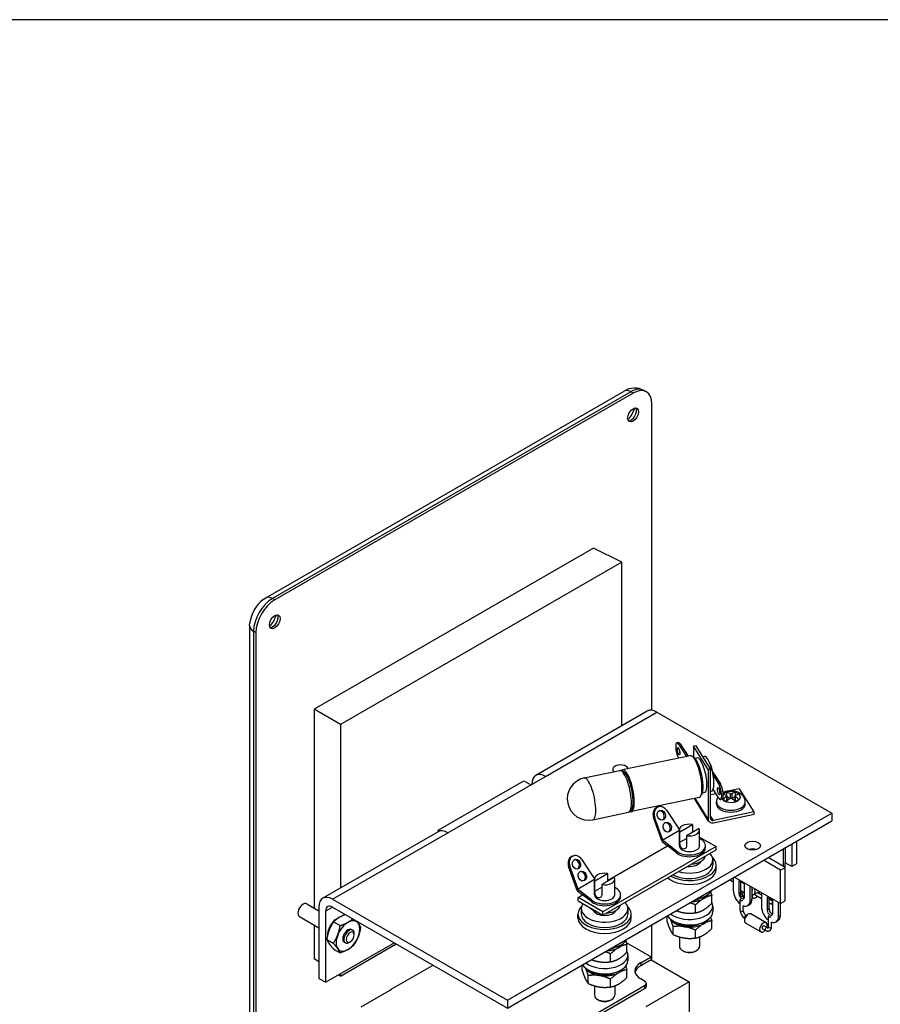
# Model space of a CAD drawing. Header units: inches. Extents: x 0 to 16.6, y 0 to 10.6.
# Tile 15 of 20: x 8.7 to 12.6, y 6.1 to 10.6. Entities that reach past the tile are written whole.
import ezdxf

# ---------------------------------------------------------------- set-up
doc = ezdxf.new("R2010")
doc.units = ezdxf.units.IN
doc.header["$LTSCALE"] = 0.5
doc.header["$MEASUREMENT"] = 0
doc.layers.add('AM_VIS', color=7, linetype='CONTINUOUS', lineweight=30)
doc.layers.add('FORMAT', color=112, linetype='CONTINUOUS')
doc.layers.add('WORK', color=253, linetype='CONTINUOUS')

# ---------------------------------------------------------------- blocks, each defined once
blk = doc.blocks.new('A$C235B51C9')
at = {"layer": 'AM_VIS', "color": 203}
for p, q in [((19.1398, 16.8912), (19.1177, 16.904)), ((15.5715, 14.9586), (18.9302, 16.8978)), ((18.9927, 16.8916), (15.634, 14.9524)), ((19.0148, 16.8789), (15.6561, 14.9397)), ((19.0148, 16.8789), (18.9927, 16.8916)), ((19.1916, 13.9047), (19.1916, 16.7768)), ((15.5464, 14.9423), (15.5714, 14.9588)), ((15.6561, 14.9397), (15.634, 14.9524)), ((15.4204, 14.6973), (15.4222, 14.7272)), ((15.4206, 2.8581), (15.4206, 14.6973)), ((15.4793, 14.6335), (15.4572, 14.6463)), ((15.4572, 14.6463), (15.4572, 2.8071)), ((15.4793, 14.6335), (15.4793, 2.7943)), ((15.9558, 12.0907), (16.0697, 12.0249)), ((15.8868, 11.9712), (16.0697, 11.8655)), ((16.3765, 11.8478), (16.3871, 11.8416)), ((19.1916, 11.5602), (19.1916, 11.8938)), ((16.3632, 11.7317), (16.3526, 11.7255)), ((16.4014, 11.7978), (16.4014, 11.81)), ((16.3075, 11.7282), (16.3181, 11.7221)), ((16.7486, 11.2879), (17.1407, 11.5143)), ((16.7486, 11.2859), (16.7486, 11.2879))]:
    blk.add_line(p, q, dxfattribs=at)
at = {"layer": 'AM_VIS', "color": 31}
for p, q in [((18.6454, 15.4261), (16.0257, 13.9136)), ((18.9088, 15.2945), (18.6454, 15.4261)), ((18.9088, 15.2945), (16.2713, 13.7718)), ((18.9088, 13.7592), (18.9088, 15.2945)), ((16.0257, 13.9136), (16.0257, 12.0503)), ((16.2713, 13.7718), (16.0257, 13.9136)), ((16.2713, 13.7718), (16.2713, 12.2364)), ((17.1888, 12.7787), (17.9914, 13.2421)), ((17.9914, 13.2421), (18.055, 13.2053)), ((17.1888, 12.7661), (17.1888, 12.7787)), ((17.1888, 12.7787), (17.2018, 12.7712)), ((16.0257, 11.891), (16.0257, 11.5745)), ((16.2713, 11.4121), (16.7945, 11.7142)), ((18.9512, 11.7276), (19.1835, 11.5935)), ((16.0697, 11.5453), (16.0257, 11.5745)), ((19.0863, 11.5373), (19.1835, 11.5935)), ((19.1835, 11.5649), (19.0863, 11.5088)), ((19.1835, 11.5935), (19.1835, 11.5649)), ((19.1835, 11.5649), (19.5406, 11.3587)), ((19.0863, 11.5373), (19.0863, 11.5088)), ((16.2713, 11.4121), (16.2548, 11.423)), ((16.2713, 11.4325), (16.2713, 11.4121)), ((19.1234, 11.3628), (19.0863, 11.3842)), ((16.4647, 11.1219), (16.7522, 11.288)), ((16.7522, 11.288), (16.7505, 11.289)), ((17.886, 10.6076), (19.1234, 11.322)), ((19.1234, 11.2934), (17.886, 10.579)), ((19.1234, 11.322), (19.1234, 11.2934)), ((19.5406, 11.3587), (19.134, 11.124)), ((19.138, 11.3424), (19.138, 11.3138)), ((19.5406, 11.3587), (19.5406, 10.994))]:
    blk.add_line(p, q, dxfattribs=at)
at = {"layer": 'AM_VIS', "color": 52}
for p, q in [((19.1476, 13.897), (18.1028, 13.2938)), ((18.1928, 13.2849), (19.2376, 13.8881)), ((19.2376, 13.8881), (20.8781, 12.941)), ((17.2771, 12.7562), (18.1928, 13.2849)), ((17.8375, 11.1855), (20.8781, 12.941)), ((20.8781, 12.941), (20.8781, 12.8675)), ((17.8375, 11.112), (20.8781, 12.8675)), ((17.1871, 12.7651), (16.107, 12.1415)), ((16.197, 12.1326), (17.2771, 12.7562)), ((16.197, 12.1326), (17.8375, 11.1855)), ((16.0697, 12.0591), (16.0697, 11.3896)), ((16.1334, 12.0224), (16.197, 12.0591)), ((16.1334, 11.3529), (16.1334, 12.0224)), ((16.197, 12.0591), (17.8375, 11.112)), ((16.7769, 11.7244), (16.1334, 11.3529)), ((16.0697, 11.3896), (16.1334, 11.3529)), ((17.8375, 11.1855), (17.8375, 11.112))]:
    blk.add_line(p, q, dxfattribs=at)
at = {"layer": 'AM_VIS', "color": 113}
for p, q in [((19.4408, 13.6029), (19.4258, 13.5998)), ((19.4573, 13.59), (19.4422, 13.5868)), ((19.4422, 13.5868), (19.5153, 13.4709)), ((19.4573, 13.59), (19.5303, 13.4741)), ((19.6051, 13.5716), (19.5817, 13.5667)), ((19.7185, 13.3497), (19.5817, 13.5667)), ((19.5817, 13.5667), (19.5817, 13.4664)), ((19.742, 13.3546), (19.6051, 13.5716)), ((19.5516, 13.4785), (18.9173, 13.3453)), ((19.4426, 13.4556), (19.4422, 13.4562)), ((19.6158, 13.4578), (19.5966, 13.4538)), ((19.6816, 13.4716), (19.6697, 13.4691)), ((19.742, 13.3546), (19.7185, 13.3497)), ((19.7185, 13.3497), (19.7185, 12.8843)), ((19.742, 12.8892), (19.742, 13.3546)), ((19.7637, 13.3251), (19.76, 13.3244)), ((19.7637, 13.3251), (19.8335, 13.2145)), ((19.7658, 13.2948), (19.8184, 13.2113)), ((19.8335, 13.2145), (19.8184, 13.2113)), ((19.6843, 13.1319), (19.665, 13.1279)), ((19.7501, 13.1457), (19.742, 13.144)), ((19.7929, 13.1212), (19.742, 13.1105)), ((19.8184, 13.0807), (19.7658, 13.1642)), ((19.8304, 13.129), (19.8294, 13.1288)), ((19.8713, 13.1376), (19.8586, 13.135)), ((20.0139, 13.1676), (19.918, 13.1475)), ((20.1507, 12.9506), (20.0139, 13.1676)), ((19.6339, 13.0871), (18.9996, 12.9538)), ((19.7236, 12.8658), (19.5899, 13.0779)), ((19.7185, 12.8843), (19.5956, 13.0791)), ((19.8499, 13.0708), (19.8349, 13.0677)), ((20.1507, 12.9506), (19.7701, 12.8706)), ((19.7701, 12.8502), (20.1507, 12.9302)), ((20.1507, 12.9302), (20.1507, 12.9506)), ((19.7701, 12.8706), (19.742, 12.9153)), ((19.7421, 12.2009), (19.753, 12.1675)), ((19.7529, 12.0935), (19.7529, 12.1675)), ((19.5998, 12.0051), (19.5998, 12.0791)), ((19.3346, 11.9218), (19.3346, 11.9764)), ((19.7421, 11.9645), (19.753, 11.9311)), ((19.7529, 11.8571), (19.7529, 11.9311)), ((19.3907, 11.8011), (19.3907, 11.8751)), ((19.5998, 11.7687), (19.5998, 11.8427)), ((18.9466, 11.7416), (18.9575, 11.7082)), ((18.9574, 11.6342), (18.9574, 11.7082)), ((18.8043, 11.5458), (18.8043, 11.6198)), ((18.5391, 11.4625), (18.5391, 11.5171)), ((18.9466, 11.5052), (18.9575, 11.4718)), ((18.9574, 11.3978), (18.9574, 11.4718)), ((18.5952, 11.3418), (18.5952, 11.4158)), ((18.8043, 11.3095), (18.8043, 11.3834))]:
    blk.add_line(p, q, dxfattribs=at)
at = {"layer": 'AM_VIS', "color": 222}
for p, q in [((18.5566, 13.2695), (18.8902, 13.3396)), ((18.6389, 12.878), (18.9725, 12.9481))]:
    blk.add_line(p, q, dxfattribs=at)
at = {"layer": 'AM_VIS', "color": 63}
for p, q in [((19.8908, 13.1357), (19.8908, 13.104)), ((19.9238, 13.1226), (19.9238, 13.0756)), ((19.9401, 13.1226), (19.9401, 13.0756)), ((19.9731, 13.1357), (19.9731, 13.104)), ((19.7968, 13.0275), (19.7968, 13.0446)), ((19.8912, 13.0944), (19.8912, 13.0509)), ((19.8946, 13.0995), (19.8946, 13.0537)), ((19.9238, 13.0755), (19.8946, 13.0924)), ((19.9693, 13.0924), (19.9402, 13.0755)), ((19.9693, 13.0995), (19.9693, 13.0537)), ((19.9727, 13.0944), (19.9727, 13.0509)), ((20.0671, 13.0275), (20.0671, 13.0446))]:
    blk.add_line(p, q, dxfattribs=at)
at = {"layer": 'AM_VIS', "color": 43}
for p, q in [((19.2403, 12.9945), (19.2513, 12.9984)), ((19.328, 12.9663), (19.4489, 12.7843)), ((19.2065, 12.8986), (19.2174, 12.9025)), ((19.2865, 12.6733), (19.2065, 12.8986)), ((19.2943, 12.6863), (19.2174, 12.9025)), ((19.4488, 12.7755), (19.2943, 12.6863)), ((19.4488, 12.634), (19.4488, 12.7809)), ((19.4528, 12.7651), (19.5711, 12.8334)), ((19.4528, 12.6668), (19.4528, 12.7651)), ((19.6347, 12.7967), (19.5164, 12.7284)), ((19.5711, 12.8334), (19.5711, 12.76)), ((19.6388, 12.634), (19.6388, 12.7809)), ((19.2865, 12.6896), (19.2882, 12.6905)), ((19.2865, 12.6733), (19.2865, 12.6896)), ((19.423, 12.5826), (19.2865, 12.6896)), ((19.2865, 12.6733), (19.3375, 12.6333)), ((19.2943, 12.6863), (19.2882, 12.6905)), ((19.4528, 12.6668), (19.5164, 12.7035)), ((19.5164, 12.7284), (19.5164, 12.63)), ((19.6388, 12.7159), (19.793, 12.6268)), ((19.793, 12.6268), (18.7324, 12.0144)), ((18.7324, 11.9818), (19.793, 12.5941)), ((18.7756, 12.3089), (19.3375, 12.6333)), ((19.423, 12.5663), (19.3375, 12.6333)), ((19.423, 12.5663), (19.423, 12.5826)), ((19.6938, 12.6176), (19.6938, 12.634)), ((19.793, 12.5941), (19.793, 12.6268)), ((18.4448, 12.5352), (18.4558, 12.5391)), ((18.5325, 12.5071), (18.6534, 12.325)), ((18.411, 12.4393), (18.4219, 12.4432)), ((18.491, 12.214), (18.411, 12.4393)), ((18.4988, 12.227), (18.4219, 12.4432)), ((19.7938, 12.4155), (19.7938, 12.4523)), ((18.6533, 12.3162), (18.4988, 12.227)), ((18.6533, 12.1747), (18.6533, 12.3216)), ((18.6573, 12.3059), (18.7756, 12.3742)), ((18.6573, 12.2075), (18.6573, 12.3059)), ((18.8392, 12.3374), (18.7209, 12.2691)), ((18.7756, 12.3742), (18.7756, 12.3007)), ((18.8433, 12.1747), (18.8433, 12.3216)), ((18.491, 12.2303), (18.4927, 12.2313)), ((18.491, 12.214), (18.491, 12.2303)), ((18.6275, 12.1233), (18.491, 12.2303)), ((18.491, 12.214), (18.542, 12.174)), ((18.4988, 12.227), (18.4927, 12.2313)), ((18.6573, 12.2075), (18.7209, 12.2442)), ((18.7209, 12.2691), (18.7209, 12.1708)), ((18.499, 12.1492), (18.542, 12.174)), ((18.499, 12.1165), (18.499, 12.1492)), ((18.7324, 12.0144), (18.499, 12.1492)), ((18.499, 12.1165), (18.7324, 11.9818)), ((18.6275, 12.107), (18.542, 12.174)), ((18.6275, 12.107), (18.6275, 12.1233)), ((18.8983, 12.1583), (18.8983, 12.1747)), ((18.7324, 11.9818), (18.7324, 12.0144)), ((18.4983, 11.9563), (18.4983, 11.993)), ((18.9983, 11.9563), (18.9983, 11.993)), ((19.4488, 11.7794), (19.4488, 11.6909)), ((19.6388, 11.7792), (19.6388, 11.6909)), ((19.4872, 11.646), (19.4766, 11.6521)), ((19.6003, 11.646), (19.6109, 11.6521)), ((18.6533, 11.3201), (18.6533, 11.2316)), ((18.8433, 11.32), (18.8433, 11.2316)), ((18.6917, 11.1867), (18.6811, 11.1928)), ((18.8048, 11.1867), (18.8154, 11.1928))]:
    blk.add_line(p, q, dxfattribs=at)
at = {"layer": 'AM_VIS', "color": 33}
for p, q in [((20.5465, 12.676), (20.5465, 12.4637)), ((20.1571, 12.5942), (20.1407, 12.6036)), ((20.4227, 12.6046), (20.4227, 12.4408)), ((20.4404, 12.6148), (20.4404, 12.4739)), ((20.5023, 12.6505), (20.5023, 12.4382)), ((20.3958, 12.4053), (20.2367, 12.4972)), ((20.44, 12.4308), (20.2809, 12.5227)), ((20.5023, 12.4382), (20.4404, 12.4739)), ((20.4404, 12.2923), (20.4404, 12.4739)), ((20.3958, 12.4053), (20.44, 12.4308)), ((20.3958, 12.091), (20.3958, 12.4053)), ((20.44, 12.1165), (20.44, 12.4308)), ((20.5465, 12.4637), (20.5023, 12.4382)), ((19.9539, 12.3339), (19.9539, 12.2155)), ((19.9645, 12.34), (20.3958, 12.091)), ((20.0599, 12.2755), (20.0069, 12.3061)), ((20.0069, 12.3061), (20.0069, 12.1849)), ((20.0246, 12.1951), (20.0246, 12.2959)), ((20.4404, 12.2923), (20.44, 12.292)), ((20.0069, 12.1849), (20.0246, 12.1951)), ((20.0599, 12.1542), (20.0599, 12.2755)), ((20.113, 12.1236), (20.113, 12.2543)), ((20.1306, 12.1338), (20.1306, 12.2441)), ((20.219, 12.193), (20.219, 12.0624)), ((20.113, 12.1236), (20.1306, 12.1338)), ((20.3251, 12.1224), (20.2721, 12.153)), ((20.2721, 12.153), (20.2721, 12.0318)), ((20.2897, 12.042), (20.2897, 12.1428)), ((20.3251, 12.0012), (20.3251, 12.1224)), ((20.3781, 11.9705), (20.3781, 12.1012)), ((20.3958, 12.091), (20.44, 12.1165)), ((20.0897, 12.0721), (20.1073, 12.0823)), ((20.2721, 12.0318), (20.2897, 12.042)), ((20.3958, 11.9807), (20.3958, 12.091)), ((16.2075, 11.9196), (16.2683, 11.8844)), ((20.3548, 11.919), (20.3725, 11.9292)), ((20.3781, 11.9705), (20.3958, 11.9807)), ((16.1437, 11.7552), (16.2045, 11.72)), ((16.2075, 11.6644), (16.2683, 11.6293))]:
    blk.add_line(p, q, dxfattribs=at)
at = {"layer": 'AM_VIS', "color": 201}
for p, q in [((19.7625, 12.5033), (19.7625, 12.4523)), ((18.5295, 12.044), (18.5295, 11.993)), ((18.967, 12.044), (18.967, 11.993)), ((19.7625, 12.0689), (19.7625, 12.0179)), ((18.967, 11.6097), (18.967, 11.5586))]:
    blk.add_line(p, q, dxfattribs=at)
at = {"layer": 'AM_VIS', "color": 191}
for p, q in [((19.9539, 12.2933), (19.9188, 12.3136)), ((19.9539, 12.328), (19.9488, 12.3309)), ((20.0508, 12.1969), (20.0246, 12.2121)), ((20.0259, 12.1825), (20.0599, 12.2022)), ((20.1306, 12.2084), (20.1328, 12.2096)), ((20.1503, 12.1793), (20.1965, 12.206)), ((20.1808, 12.1969), (20.219, 12.1749)), ((20.0184, 12.0271), (20.0184, 12.1275)), ((20.0409, 12.1566), (20.0599, 12.1675)), ((20.1414, 12.1447), (20.1306, 12.1509)), ((20.1589, 12.175), (20.219, 12.1402)), ((20.2897, 12.1341), (20.3251, 12.1136)), ((20.2897, 12.0994), (20.318, 12.0831)), ((20.0484, 12.0271), (20.0484, 12.0707)), ((20.318, 12.0831), (20.3251, 12.0796)), ((20.0639, 11.9514), (20.0613, 11.9529)), ((20.0789, 11.9773), (20.0763, 11.9789)), ((20.2617, 11.9122), (20.1203, 11.9939)), ((20.2836, 11.874), (20.2836, 11.9744)), ((20.3136, 11.874), (20.3136, 11.9176)), ((20.2117, 11.8256), (20.0703, 11.9073)), ((20.2292, 11.8559), (20.2557, 11.8406)), ((20.2442, 11.8819), (20.2707, 11.8666))]:
    blk.add_line(p, q, dxfattribs=at)
at = {"layer": 'AM_VIS', "color": 71}
for p, q in [((19.6277, 12.1315), (19.6277, 12.1377)), ((19.6616, 12.1479), (19.6629, 12.1471)), ((19.6629, 12.1471), (19.6629, 12.1484)), ((19.6277, 11.8952), (19.6277, 11.9013)), ((19.6616, 11.9115), (19.6629, 11.9107)), ((19.6629, 11.9107), (19.6629, 11.912)), ((18.8322, 11.6723), (18.8322, 11.6784)), ((18.8661, 11.6886), (18.8674, 11.6878)), ((18.8674, 11.6878), (18.8674, 11.6891)), ((18.8661, 11.4522), (18.8674, 11.4515)), ((18.8674, 11.4515), (18.8674, 11.4527)), ((18.8322, 11.4359), (18.8322, 11.442))]:
    blk.add_line(p, q, dxfattribs=at)
at = {"layer": 'AM_VIS', "color": 203}
blk.add_arc((19.0293, 16.7399), 0.1864, 61.67454, 122.10781, dxfattribs=at)
at = {"layer": 'AM_VIS', "color": 222}
blk.add_arc((18.5978, 13.0737), 0.2, 101.86737, 281.86737, dxfattribs=at)
at = {"layer": 'AM_VIS', "color": 63}
for centre, radius, start, end in [((19.932, 13.1426), 0.0216, 247.81823, 292.18177), ((19.8922, 13.0419), 0.0955, 148.16435, 178.40536), ((19.932, 13.0624), 0.0155, 58.23615, 121.76385)]:
    blk.add_arc(centre, radius, start, end, dxfattribs=at)
at = {"layer": 'AM_VIS', "color": 191}
for centre, radius, start, end in [((20.1113, 12.0313), 0.093, 182.5553, 237.4447), ((20.112, 12.0317), 0.0638, 184.11318, 235.88682)]:
    blk.add_arc(centre, radius, start, end, dxfattribs=at)
at = {"layer": 'AM_VIS', "color": 203}
for centre, major_axis, start_param, end_param in [((18.9927, 16.7896), (0.0625, -0.1083), 2.356194, 3.141593), ((18.9927, 16.6875), (0.125, 0.2165), 0, 0.785398), ((19.0148, 16.6747), (0.125, 0.2165), 5.497787, 7.068583), ((19.0148, 16.6747), (0.036, 0.0624), 2.356194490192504, 8.63937979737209), ((18.9265, 16.7258), (0.0785, 0.136), 4.293777, 5.131001), ((18.9956, 16.6858), (0.036, 0.0624), 3.412196, 6.012582), ((15.634, 14.8504), (0.0625, -0.1083), 2.356194, 3.141593), ((15.5677, 14.7866), (0.1038, 0.1799), 0.930274, 2.211319), ((15.634, 14.7483), (0.125, 0.2165), 0.785398, 2.356194), ((15.6561, 14.7356), (0.125, 0.2165), 0.785398, 2.356194), ((15.6561, 14.7356), (0.036, 0.0624), 2.356194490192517, 8.639379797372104), ((15.5677, 14.7866), (0.0785, 0.136), 4.293777, 5.131001), ((15.6368, 14.7467), (0.036, 0.0624), 3.412196, 6.012582), ((15.5456, 14.6973), (0.125, 0), 3.141593, 3.926991), ((15.9213, 12.0309), (0.0345, 0.0598), 0, 3.141593), ((16.3526, 11.7819), (0.0345, 0.0598), 5.497787, 10.210176), ((16.3632, 11.7758), (0.027, 0.0468), 5.497787, 11.780972)]:
    blk.add_ellipse(centre, major_axis=major_axis, ratio=0.57735, start_param=start_param, end_param=end_param, dxfattribs=at)
at = {"layer": 'AM_VIS', "color": 52}
for centre, major_axis, start_param, end_param in [((19.2376, 13.7411), (0.09, -0.1559), 2.356194, 3.141593), ((18.8982, 13.3492), (0.0735, 0), 0.171607, 3.668118), ((18.1928, 13.1379), (0.09, -0.1559), 2.356194, 3.926991), ((17.2771, 12.6093), (0.09, -0.1559), 2.356194, 3.141593), ((20.1356, 12.6348), (0.0735, 0), 0.785398, 7.068583), ((20.1356, 12.5613), (0.0735, 0), 1.046837, 2.094756), ((16.197, 11.9857), (0.09, -0.1559), 2.356194, 3.926991), ((16.197, 11.9857), (0.045, -0.0779), 2.356194, 3.926991)]:
    blk.add_ellipse(centre, major_axis=major_axis, ratio=0.57735, start_param=start_param, end_param=end_param, dxfattribs=at)
at = {"layer": 'AM_VIS', "color": 113}
for centre, major_axis, ratio, start_param, end_param in [((19.4422, 13.5215), (0.0165, -0.0783), 0.279258, 2.496502, 5.638094), ((19.4573, 13.5247), (0.0165, -0.0783), 0.279258, 2.496502, 3.141593), ((19.4422, 13.5215), (0.0072, -0.0343), 0.279258, 5.63809421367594, 11.92127952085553), ((19.4573, 13.5247), (0.0072, -0.0343), 0.279258, 4.045794, 5.378984), ((19.5927, 13.2828), (0.0411, -0.1957), 0.279258, 0, 3.141593), ((19.6078, 13.286), (0.0384, -0.1826), 0.279258, 0.105093, 3.0365), ((19.6501, 13.2949), (0.0342, -0.1629), 0.279258, 0, 3.141593), ((19.7158, 13.3087), (0.0342, -0.1629), 0.279258, 1.427293, 3.141593), ((19.7309, 13.3118), (0.0257, -0.1223), 0.279258, 1.620789, 2.421445), ((18.9584, 13.1495), (0.0411, -0.1957), 0.279258, 6.080286, 9.627677), ((19.7158, 13.3087), (0.0342, -0.1629), 0.279258, 0.424888, 1.427293), ((19.8184, 13.146), (0.0165, -0.0783), 0.279258, 5.638094, 8.779687), ((19.8335, 13.1491), (0.0165, -0.0783), 0.279258, 0, 2.496502), ((19.7158, 13.3087), (0.0342, -0.1629), 0.279258, 0, 0.424888), ((19.8184, 13.146), (0.0072, -0.0343), 0.279258, 5.63809421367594, 11.92127952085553), ((19.8335, 13.1491), (0.0072, -0.0343), 0.279258, 4.045794, 5.378984), ((19.7701, 12.8951), (0.0465, 0.0293), 0.767256, 2.691078, 4.261875), ((19.7701, 12.8951), (0.0254, 0.016), 0.767256, 2.691078, 4.261875), ((19.5438, 12.2159), (0.1875, 0), 0.57735, 4.81529, 5.497787), ((19.5438, 12.2159), (0.1875, 0), 0.57735, 5.497787, 5.944675), ((19.5438, 11.9795), (0.1875, 0), 0.57735, 3.480103, 4.45059), ((19.5438, 11.9795), (0.1875, 0), 0.57735, 5.497787, 5.944675), ((19.5438, 11.9795), (0.1875, 0), 0.57735, 4.45059, 5.497787), ((18.7483, 11.7566), (0.1875, 0), 0.57735, 4.81529, 5.497787), ((18.7483, 11.7566), (0.1875, 0), 0.57735, 5.497787, 5.944675), ((18.7483, 11.5203), (0.1875, 0), 0.57735, 3.480103, 4.45059), ((18.7483, 11.5203), (0.1875, 0), 0.57735, 5.497787, 5.944675), ((18.7483, 11.5203), (0.1875, 0), 0.57735, 4.45059, 5.497787)]:
    blk.add_ellipse(centre, major_axis=major_axis, ratio=ratio, start_param=start_param, end_param=end_param, dxfattribs=at)
at = {"layer": 'AM_VIS', "color": 222}
for centre in [(18.9314, 13.1438), (18.5978, 13.0737)]:
    blk.add_ellipse(centre, major_axis=(0.0411, -0.1957), ratio=0.279258, start_param=0, end_param=3.141593, dxfattribs=at)
at = {"layer": 'AM_VIS', "color": 63}
for centre, major_axis, start_param, end_param in [((19.932, 13.0921), (0.0895, 0), 3.564335, 8.787921), ((19.932, 13.0931), (0.0845, 0), 2.079968, 2.582705), ((19.9157, 12.7854), (0.1871, -0.3241), 2.448664, 2.566113), ((19.9483, 12.8042), (0.1871, -0.3241), 2.448664, 2.575097), ((19.9157, 12.8042), (0.1871, 0.3241), 0.566496, 0.692929), ((19.9483, 12.7854), (0.1871, 0.3241), 0.566496, 0.692929), ((19.932, 13.0931), (0.0845, 0), 0.509172, 1.061625), ((19.932, 13.0446), (0.1352, 0), 3.141593, 6.283185), ((19.932, 13.0275), (0.1352, 0), 3.141593, 6.283185), ((19.9157, 12.8042), (0.1871, 0.3241), 0.877868, 1.0043), ((19.932, 13.0931), (0.0845, 0), 3.650764, 4.203217), ((19.9483, 12.7854), (0.1871, 0.3241), 0.877868, 1.0043), ((19.9157, 12.7854), (0.1871, -0.3241), 2.137292, 2.263725), ((19.9483, 12.8042), (0.1871, -0.3241), 2.137292, 2.263725), ((19.932, 13.0931), (0.0845, 0), 5.221561, 5.774014)]:
    blk.add_ellipse(centre, major_axis=major_axis, ratio=0.57735, start_param=start_param, end_param=end_param, dxfattribs=at)
at = {"layer": 'AM_VIS', "color": 43}
for centre, major_axis, ratio, start_param, end_param in [((19.267, 12.92), (0.0266, -0.0744), 0.812024, 3.141593, 4.709859), ((19.278, 12.924), (0.0266, -0.0744), 0.812024, 1.866852, 4.709859), ((19.2798, 12.9202), (0.0158, -0.0441), 0.812024, 1.717559, 8.000744), ((19.2688, 12.9163), (0.0158, -0.0441), 0.812024, 0.153936, 2.987657), ((19.3354, 12.8088), (0.0158, -0.0441), 0.812024, 1.717559, 8.000744), ((19.3245, 12.8049), (0.0158, -0.0441), 0.812024, 0.153936, 2.987657), ((19.5438, 12.7809), (0.095, 0), 0.57735, 1.278868, 3.433521), ((19.5438, 12.7809), (0.095, 0), 0.57735, 4.42046, 6.575114), ((19.5438, 12.634), (0.15, 0), 0.57735, 3.776268, 7.168129), ((19.5438, 12.6176), (0.15, 0), 0.57735, 3.776268, 6.283185), ((19.5438, 12.634), (0.095, 0), 0.57735, 3.141593, 6.283185), ((18.4715, 12.4607), (0.0266, -0.0744), 0.812024, 3.141593, 4.709859), ((18.4825, 12.4647), (0.0266, -0.0744), 0.812024, 1.866852, 4.709859), ((18.4843, 12.4609), (0.0158, -0.0441), 0.812024, 1.717559, 8.000744), ((18.4733, 12.457), (0.0158, -0.0441), 0.812024, 0.153936, 2.987657), ((19.5438, 12.4523), (0.25, 0), 0.57735, 3.936991, 6.816317), ((19.5438, 12.5033), (0.11, 0), 0.57735, 4.559176, 6.026157), ((19.5438, 12.5482), (0.15, 0), 0.57735, 4.854286, 6.141288), ((18.5399, 12.3495), (0.0158, -0.0441), 0.812024, 1.717559, 8.000744), ((18.529, 12.3456), (0.0158, -0.0441), 0.812024, 0.153936, 2.987657), ((18.7483, 12.3216), (0.095, 0), 0.57735, 1.278868, 3.433521), ((19.5438, 12.4155), (0.25, 0), 0.57735, 3.756161, 6.283185), ((18.7483, 12.3216), (0.095, 0), 0.57735, 4.42046, 6.575114), ((18.7483, 12.1747), (0.15, 0), 0.57735, 3.776268, 7.168129), ((18.7483, 12.1583), (0.15, 0), 0.57735, 3.776268, 6.283185), ((18.7483, 12.1747), (0.095, 0), 0.57735, 3.141593, 6.283185), ((18.7483, 11.993), (0.25, 0), 0.57735, 2.608461, 6.816317), ((18.7483, 12.0889), (0.15, 0), 0.57735, 3.60943, 4.244551), ((18.7483, 12.044), (0.11, 0), 0.57735, 3.398621, 6.026157), ((18.7483, 12.0889), (0.15, 0), 0.57735, 4.854286, 6.141288), ((18.7483, 11.9563), (0.25, 0), 0.57735, 3.141593, 6.283185), ((19.5438, 11.6909), (0.095, 0), 0.57735, 3.141593, 6.283185), ((19.5438, 11.6787), (0.08, 0), 0.57735, 3.926991, 5.497787), ((18.7483, 11.2316), (0.095, 0), 0.57735, 3.141593, 6.283185), ((18.7483, 11.2194), (0.08, 0), 0.57735, 3.926991, 5.497787)]:
    blk.add_ellipse(centre, major_axis=major_axis, ratio=ratio, start_param=start_param, end_param=end_param, dxfattribs=at)
at = {"layer": 'AM_VIS', "color": 201}
for centre, start_param, end_param in [((19.5438, 12.5033), 4.22869, 6.766885), ((19.5438, 12.4523), 3.93842, 6.283185), ((19.5438, 12.2543), 5.002853, 5.992721), ((18.7483, 12.044), 2.767711, 6.766885), ((19.5438, 12.0689), 3.768615, 6.580868), ((19.5438, 12.0179), 3.467571, 6.283185), ((18.7483, 11.993), 3.141593, 6.283185), ((18.7483, 11.795), 5.002853, 5.992721), ((18.7483, 11.6097), 3.768615, 6.580868), ((18.7483, 11.5586), 3.467571, 6.283185)]:
    blk.add_ellipse(centre, major_axis=(0.2188, 0), ratio=0.57735, start_param=start_param, end_param=end_param, dxfattribs=at)
at = {"layer": 'AM_VIS', "color": 33}
for centre, major_axis, start_param, end_param in [((20.3608, 12.3382), (0.0563, -0.0974), 0.685311, 0.785398), ((20.0334, 12.1696), (0.0563, -0.0974), 3.926991, 5.30809), ((20.0511, 12.1798), (0.0187, -0.0325), 3.926991, 4.300872), ((20.0334, 12.1696), (0.0188, -0.0325), 3.926991, 7.068583), ((20.0511, 12.1798), (0.0187, -0.0325), 5.123906, 5.792303), ((20.0334, 12.1696), (0.0563, -0.0974), 5.631519, 7.068583), ((20.0511, 12.1798), (0.0563, -0.0974), 0, 0.785398), ((20.2986, 12.0165), (0.0563, -0.0974), 3.926991, 5.30809), ((20.2986, 12.0165), (0.0188, -0.0325), 3.926991, 7.068583), ((20.3163, 12.0267), (0.0187, -0.0325), 3.926991, 5.792303), ((16.342, 11.788), (0.0781, 0.1353), 0.785398, 1.832596), ((16.342, 11.788), (0.0781, 0.1353), 6.021386, 7.068583), ((20.2986, 12.0165), (0.0563, -0.0974), 5.631519, 7.068583), ((20.3163, 12.0267), (0.0563, -0.0974), 0, 0.785398), ((16.342, 11.788), (0.0345, 0.0598), 0, 3.141593), ((16.342, 11.788), (0.0781, 0.1353), 4.974188, 6.021386), ((16.342, 11.788), (0.0781, 0.1353), 1.832596, 2.879793), ((16.342, 11.788), (0.0781, 0.1353), 3.926991, 4.974188), ((16.342, 11.788), (0.0781, 0.1353), 2.879793, 3.926991)]:
    blk.add_ellipse(centre, major_axis=major_axis, ratio=0.57735, start_param=start_param, end_param=end_param, dxfattribs=at)
at = {"layer": 'AM_VIS', "color": 191}
for centre, major_axis, start_param, end_param in [((20.1253, 12.2226), (0.025, -0.0433), 5.648355, 7.712085), ((20.1253, 12.2226), (0.0075, -0.013), 0, 1.832596), ((20.1664, 12.188), (0.025, 0.0433), 5.017082, 5.373877), ((20.0334, 12.1275), (0.015, 0), 2.356194, 5.497787), ((20.0334, 12.1696), (0.0075, -0.013), 2.356194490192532, 8.639379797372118), ((20.1664, 12.188), (0.025, 0.0433), 2.098567, 4.407696), ((20.1664, 12.188), (0.0075, 0.013), 2.303549, 3.141593), ((20.3255, 12.0961), (0.0075, 0.013), 0.822941, 3.141593), ((20.0334, 12.0271), (0.015, 0), 3.141593, 6.283185), ((20.0953, 11.9506), (0.025, 0.0433), 0, 3.141593), ((20.0688, 11.9659), (0.0075, 0.013), 0, 3.141593), ((20.2367, 11.8689), (0.025, 0.0433), 5.017082, 10.690882), ((20.2986, 11.9744), (0.015, 0), 2.356194, 5.497787), ((20.2367, 11.8689), (0.0075, 0.013), 0, 3.141593), ((20.2632, 11.8536), (0.0075, 0.013), 0, 3.141593), ((20.2986, 11.874), (0.015, 0), 3.141593, 6.283185)]:
    blk.add_ellipse(centre, major_axis=major_axis, ratio=0.57735, start_param=start_param, end_param=end_param, dxfattribs=at)
at = {"layer": 'AM_VIS', "color": 71}
for centre, start_param, end_param in [((19.5438, 12.2159), 4.969162, 5.233782), ((19.5438, 12.2159), 5.497787, 5.54696), ((19.5438, 11.9795), 3.877818, 5.233782), ((19.5438, 11.9795), 5.497787, 5.54696), ((18.7483, 11.7566), 4.969162, 5.233782), ((18.7483, 11.7566), 5.497787, 5.54696), ((18.7483, 11.5203), 3.877818, 5.233782), ((18.7483, 11.5203), 5.497787, 5.54696)]:
    blk.add_ellipse(centre, major_axis=(0.1685, 0), ratio=0.57735, start_param=start_param, end_param=end_param, dxfattribs=at)
at = {"layer": 'AM_VIS', "color": 73}
blk.add_ellipse((16.2395, 11.8472), major_axis=(0.0632, 0.1096), ratio=0.57735, start_param=0.630912, end_param=2.402402, dxfattribs=at)
at = {"layer": 'AM_VIS', "color": 31}
for centre, major_axis, start_param, end_param in [((19.2188, 11.4608), (0.1875, 0), 2.356194, 3.926991), ((19.2188, 11.4322), (0.1875, 0), 2.356194, 3.009213), ((19.088, 11.3424), (0.05, 0), 5.497787, 7.068583), ((19.088, 11.3138), (0.05, 0), 5.497787, 6.283185)]:
    blk.add_ellipse(centre, major_axis=major_axis, ratio=0.57735, start_param=start_param, end_param=end_param, dxfattribs=at)
at = {"layer": 'AM_VIS', "color": 222}
blk.add_open_spline([(18.8902, 13.3396), (18.8996, 13.3402), (18.9084, 13.3386), (18.9186, 13.3339), (18.9274, 13.3273), (18.9368, 13.3174), (18.9457, 13.3055), (18.9541, 13.2917), (18.9619, 13.2767), (18.9693, 13.26), (18.9764, 13.242), (18.9857, 13.2145), (18.9939, 13.1853), (19.0007, 13.1556), (19.0061, 13.1257), (19.0101, 13.0963), (19.0123, 13.068), (19.0129, 13.0413), (19.0116, 13.017), (19.0095, 13.0016), (19.0064, 12.9877), (19.002, 12.9753), (18.9973, 12.9665), (18.9911, 12.9586), (18.9829, 12.9521), (18.9725, 12.9481)], degree=1, knots=[5.638094, 5.638094, 5.715625, 5.793155, 5.895829, 5.998502, 6.121848, 6.245194, 6.36854, 6.487003, 6.605465, 6.723928, 6.891327, 7.058727, 7.223514, 7.388302, 7.553188, 7.718075, 7.885833, 8.053591, 8.172203, 8.290816, 8.409428, 8.501993, 8.594557, 8.687122, 8.779687, 8.779687], dxfattribs=at)
at = {"layer": 'AM_VIS', "color": 63}
for points, degree, knots in [([(20.0671, 13.0446), (20.0659, 13.0592), (20.0622, 13.0731), (20.0561, 13.0867), (20.0483, 13.0986), (20.0371, 13.111), (20.0249, 13.121), (20.0077, 13.1312), (19.9897, 13.1387), (19.9685, 13.1444), (19.9467, 13.1474), (19.9248, 13.1478), (19.903, 13.1457), (19.8816, 13.141), (19.8608, 13.1334), (19.859, 13.1325)], 1, [5.497787, 5.497787, 5.597859, 5.697931, 5.806156, 5.914382, 6.048229, 6.182076, 6.357676, 6.533277, 6.733835, 6.934392, 7.133862, 7.333331, 7.53367, 7.734009, 7.752144, 7.752144]), ([(19.8912, 13.0944), (19.8925, 13.0952), (19.8932, 13.0961), (19.8943, 13.0976), (19.8946, 13.0985), (19.8947, 13.1004), (19.8942, 13.1012), (19.8937, 13.102), (19.8934, 13.1024), (19.8923, 13.1033), (19.8918, 13.1036), (19.8912, 13.1038)], 3, [0, 0, 0, 0, 0.00520374, 0.00520374, 0.01069016, 0.01069016, 0.01847551, 0.01847551, 0.02321075, 0.02321075, 0.02698788, 0.02698788, 0.02698788, 0.02698788]), ([(19.9727, 13.1038), (19.9718, 13.1034), (19.9709, 13.1028), (19.9696, 13.1012), (19.9694, 13.1004), (19.9692, 13.0987), (19.9696, 13.0978), (19.9702, 13.0968), (19.9705, 13.0963), (19.9717, 13.0951), (19.9724, 13.0946), (19.9727, 13.0944)], 3, [0, 0, 0, 0, 0.0037662, 0.0037662, 0.0077275, 0.0077275, 0.01406213, 0.01406213, 0.01720205, 0.01720205, 0.02032425, 0.02032425, 0.02032425, 0.02032425])]:
    blk.add_open_spline(points, degree=degree, knots=knots, dxfattribs=at)
at = {"layer": 'AM_VIS', "color": 43}
for points in [[(19.5164, 12.63), (19.5164, 12.6253), (19.5151, 12.6206), (19.5103, 12.6125), (19.5068, 12.6092), (19.4992, 12.6049), (19.4946, 12.6035), (19.4853, 12.6034), (19.4806, 12.6047), (19.4725, 12.6094), (19.4686, 12.613), (19.4623, 12.6222), (19.4598, 12.6276), (19.4562, 12.6384), (19.4548, 12.6446), (19.4531, 12.6564), (19.4528, 12.6621), (19.4528, 12.6668)], [(18.7209, 12.1708), (18.7209, 12.1661), (18.7196, 12.1613), (18.7148, 12.1533), (18.7113, 12.15), (18.7037, 12.1456), (18.6991, 12.1442), (18.6898, 12.1441), (18.6852, 12.1454), (18.677, 12.1501), (18.6731, 12.1538), (18.6668, 12.1629), (18.6643, 12.1683), (18.6607, 12.1792), (18.6593, 12.1853), (18.6576, 12.1971), (18.6573, 12.2028), (18.6573, 12.2075)]]:
    blk.add_open_spline(points, degree=3, knots=[-0.1380581, -0.1380581, -0.1380581, -0.1380581, -0.1207824, -0.1207824, -0.1035067, -0.1035067, -0.0862679, -0.0862679, -0.069029, -0.069029, -0.0517902, -0.0517902, -0.0345514, -0.0345514, -0.0172757, -0.0172757, 0, 0, 0, 0], dxfattribs=at)
at = {"layer": 'AM_VIS', "color": 113}
for points, weights in [([(19.5998, 12.0791), (19.5721, 12.0913), (19.5472, 12.0991)], [1, 1.01838114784, 1.01895868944]), ([(19.6763, 12.1394), (19.6408, 12.1188), (19.5998, 12.0791)], [1, 1.0379548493, 1]), ([(19.7529, 12.1675), (19.7119, 12.1599), (19.6763, 12.1394)], [1, 1.0379548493, 1]), ([(19.4198, 12.0255), (19.459, 12.0108), (19.4952, 12.0052)], [1.01463659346, 1.02805364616, 1]), ([(19.5998, 12.0051), (19.6408, 12.0127), (19.6763, 12.0332)], [1, 1.0379548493, 1]), ([(19.6763, 12.0332), (19.7119, 12.0537), (19.7529, 12.0935)], [1, 1.0379548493, 1]), ([(19.3346, 11.9218), (19.3496, 11.8734), (19.3627, 11.8454)], [1, 1.0379548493, 1]), ([(19.3907, 11.8751), (19.3774, 11.918), (19.3658, 11.9444)], [1, 1.03346972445, 1.00791023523]), ([(19.4952, 12.0052), (19.5438, 11.9977), (19.5998, 12.0051)], [1, 1.0379548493, 1]), ([(19.7529, 11.9311), (19.7119, 11.9235), (19.6763, 11.903)], [1, 1.0379548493, 1]), ([(19.3627, 11.8454), (19.3757, 11.8173), (19.3907, 11.8011)], [1, 1.0379548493, 1]), ([(19.4952, 11.875), (19.4467, 11.8825), (19.3907, 11.8751)], [1, 1.0379548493, 1]), ([(19.5998, 11.8427), (19.5438, 11.8675), (19.4952, 11.875)], [1, 1.0379548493, 1]), ([(19.6763, 11.903), (19.6408, 11.8825), (19.5998, 11.8427)], [1, 1.0379548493, 1]), ([(19.6763, 11.7968), (19.7119, 11.8173), (19.7529, 11.8571)], [1, 1.0379548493, 1]), ([(19.3907, 11.8011), (19.4467, 11.7763), (19.4952, 11.7688)], [1, 1.0379548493, 1]), ([(19.4952, 11.7688), (19.5438, 11.7613), (19.5998, 11.7687)], [1, 1.0379548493, 1]), ([(19.5998, 11.7687), (19.6408, 11.7763), (19.6763, 11.7968)], [1, 1.0379548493, 1]), ([(18.8043, 11.6198), (18.7766, 11.632), (18.7517, 11.6398)], [1, 1.01838114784, 1.01895868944]), ([(18.8808, 11.6801), (18.8453, 11.6596), (18.8043, 11.6198)], [1, 1.0379548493, 1]), ([(18.9574, 11.7082), (18.9164, 11.7006), (18.8808, 11.6801)], [1, 1.0379548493, 1]), ([(18.6243, 11.5662), (18.6635, 11.5515), (18.6997, 11.5459)], [1.01463659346, 1.02805364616, 1]), ([(18.6997, 11.5459), (18.7483, 11.5384), (18.8043, 11.5458)], [1, 1.0379548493, 1]), ([(18.8043, 11.5458), (18.8453, 11.5534), (18.8808, 11.5739)], [1, 1.0379548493, 1]), ([(18.8808, 11.5739), (18.9164, 11.5944), (18.9574, 11.6342)], [1, 1.0379548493, 1]), ([(18.5391, 11.4625), (18.5542, 11.4141), (18.5672, 11.3861)], [1, 1.0379548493, 1]), ([(18.5952, 11.4158), (18.5819, 11.4587), (18.5703, 11.4852)], [1, 1.03346972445, 1.00791023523]), ([(18.9574, 11.4718), (18.9164, 11.4642), (18.8808, 11.4437)], [1, 1.0379548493, 1]), ([(18.5672, 11.3861), (18.5802, 11.3581), (18.5952, 11.3418)], [1, 1.0379548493, 1]), ([(18.6997, 11.4157), (18.6512, 11.4232), (18.5952, 11.4158)], [1, 1.0379548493, 1]), ([(18.8043, 11.3834), (18.7483, 11.4082), (18.6997, 11.4157)], [1, 1.0379548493, 1]), ([(18.8808, 11.4437), (18.8453, 11.4232), (18.8043, 11.3834)], [1, 1.0379548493, 1]), ([(18.8808, 11.3376), (18.9164, 11.3581), (18.9574, 11.3978)], [1, 1.0379548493, 1]), ([(18.5952, 11.3418), (18.6512, 11.317), (18.6997, 11.3095)], [1, 1.0379548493, 1]), ([(18.6997, 11.3095), (18.7483, 11.302), (18.8043, 11.3095)], [1, 1.0379548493, 1]), ([(18.8043, 11.3095), (18.8453, 11.317), (18.8808, 11.3376)], [1, 1.0379548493, 1])]:
    blk.add_rational_spline(points, weights, degree=2, dxfattribs=at)
at = {"layer": 'AM_VIS', "color": 33}
for points, weights in [([(16.2075, 11.9196), (16.1805, 11.8812), (16.1657, 11.8431)], [1, 1.0379548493, 1]), ([(16.2614, 11.9621), (16.2318, 11.945), (16.2075, 11.9196)], [1, 1.0379548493, 1]), ([(16.3199, 11.9882), (16.286, 11.9763), (16.2614, 11.9621)], [1.01086813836, 1.03138280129, 1]), ([(16.2683, 11.8844), (16.3124, 11.8985), (16.342, 11.9156)], [1, 1.0379548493, 1]), ([(16.342, 11.9156), (16.3666, 11.9298), (16.3872, 11.9494)], [1, 1.03138280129, 1.01086813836]), ([(16.4196, 11.9306), (16.43, 11.9179), (16.4377, 11.907)], [1.01897380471, 1.01923952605, 1]), ([(16.1657, 11.8431), (16.1509, 11.8049), (16.1437, 11.7552)], [1, 1.0379548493, 1]), ([(16.2463, 11.7965), (16.2611, 11.8347), (16.2683, 11.8844)], [1, 1.0379548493, 1]), ([(16.4377, 11.907), (16.4525, 11.886), (16.4597, 11.8674)], [1, 1.0379548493, 1]), ([(16.4597, 11.8674), (16.4525, 11.8176), (16.4377, 11.7795)], [1, 1.0379548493, 1]), ([(16.1437, 11.7552), (16.1509, 11.7366), (16.1657, 11.7155)], [1, 1.0379548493, 1]), ([(16.2045, 11.72), (16.2315, 11.7584), (16.2463, 11.7965)], [1, 1.0379548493, 1]), ([(16.4377, 11.7795), (16.4229, 11.7413), (16.3959, 11.703)], [1, 1.0379548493, 1]), ([(16.1657, 11.7155), (16.1805, 11.6945), (16.2075, 11.6644)], [1, 1.0379548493, 1]), ([(16.2463, 11.669), (16.2315, 11.69), (16.2045, 11.72)], [1, 1.0379548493, 1]), ([(16.2683, 11.6293), (16.2611, 11.6479), (16.2463, 11.669)], [1, 1.0379548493, 1]), ([(16.342, 11.6604), (16.3124, 11.6433), (16.2683, 11.6293)], [1, 1.0379548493, 1]), ([(16.3959, 11.703), (16.3716, 11.6775), (16.342, 11.6604)], [1, 1.0379548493, 1])]:
    blk.add_rational_spline(points, weights, degree=2, dxfattribs=at)
at = {"layer": 'AM_VIS', "color": 191}
for points, knots in [([(20.2557, 11.8406), (20.2632, 11.837), (20.2712, 11.8346), (20.2793, 11.8338), (20.2875, 11.8348), (20.2937, 11.8371), (20.2994, 11.8406), (20.3076, 11.85), (20.3107, 11.8565), (20.3126, 11.8634), (20.3136, 11.874)], [3.141593, 3.141593, 3.298672, 3.455752, 3.610448, 3.765143, 3.886119, 4.007095, 4.240305, 4.375803, 4.511301, 4.712389, 4.712389]), ([(20.2707, 11.8666), (20.2761, 11.8642), (20.2795, 11.8638), (20.2808, 11.8642), (20.282, 11.8657), (20.2833, 11.8704), (20.2836, 11.874)], [3.141593, 3.141593, 3.396997, 3.6514, 3.96556, 4.279719, 4.569737, 4.712389, 4.712389])]:
    blk.add_open_spline(points, degree=1, knots=knots, dxfattribs=at)

msp = doc.modelspace()

# ---------------------------------------------------------------- linework, layer by layer
at = {"layer": 'FORMAT'}
msp.add_line((16.55278, 10.5716), (0, 10.5716), dxfattribs=at)

# ---------------------------------------------------------------- block references
at = {"layer": 'WORK', "xscale": 0.4895662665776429, "yscale": 0.4895662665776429, "zscale": 0.4895662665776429}
msp.add_blockref('A$C235B51C9', (2.15906, 0.59332), dxfattribs=at)

doc.saveas('drawing.dxf')
